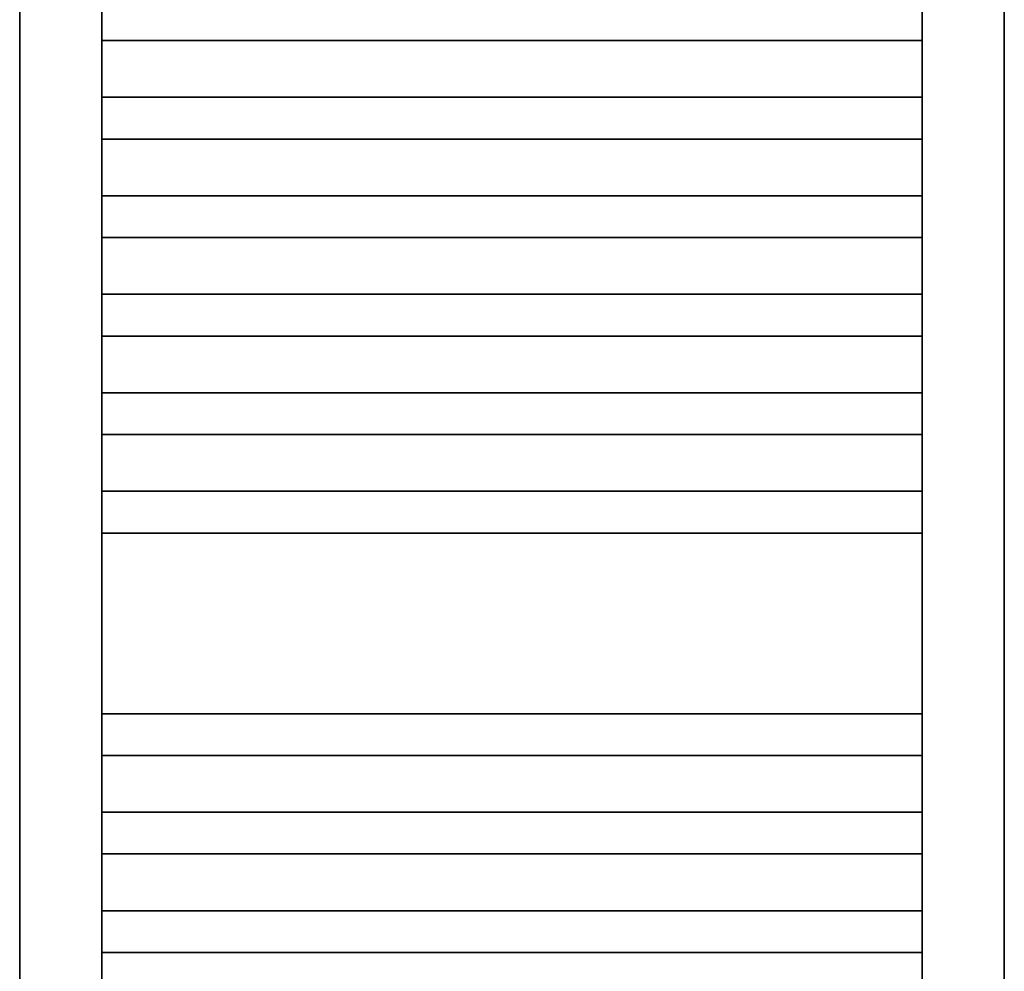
# Model space of a CAD drawing. Header units: millimetres. Extents: x 60394 to 199354, y 20895 to 166073.
# Tile 130 of 256: x 103147 to 103747, y 24262 to 24842. Entities that reach past the tile are written whole.
import ezdxf

# ---------------------------------------------------------------- set-up
doc = ezdxf.new("R2010")
doc.units = ezdxf.units.MM
doc.layers.add('UT_ZAŘÍZENÍ - OT', color=3, linetype='Continuous', lineweight=35)

msp = doc.modelspace()

# ---------------------------------------------------------------- linework, layer by layer
at = {"layer": 'UT_ZAŘÍZENÍ - OT', "linetype": 'Continuous'}
for p, q in [((103147.02, 25783.62), (103147.02, 23963.62)), ((103197.02, 23963.62), (103197.02, 25783.62)), ((103697.02, 25783.62), (103697.02, 23963.62)), ((103747.02, 23963.62), (103747.02, 25783.62)), ((103197.02, 24829.35), (103697.02, 24829.35)), ((103197.02, 24829.35), (103697.02, 24829.35)), ((103197.02, 24829.35), (103697.02, 24829.35)), ((103197.02, 24829.35), (103697.02, 24829.35)), ((103197.02, 24829.35), (103697.02, 24829.35)), ((103197.02, 24829.35), (103697.02, 24829.35)), ((103197.02, 24829.35), (103697.02, 24829.35)), ((103197.02, 24829.35), (103697.02, 24829.35)), ((103197.02, 24829.35), (103697.02, 24829.35)), ((103197.02, 24829.35), (103697.02, 24829.35)), ((103197.02, 24829.35), (103697.02, 24829.35)), ((103197.02, 24829.35), (103697.02, 24829.35)), ((103197.02, 24829.35), (103697.02, 24829.35)), ((103197.02, 24829.35), (103697.02, 24829.35)), ((103197.02, 24829.35), (103697.02, 24829.35)), ((103197.02, 24829.35), (103697.02, 24829.35)), ((103197.02, 24829.35), (103697.02, 24829.35)), ((103197.02, 24829.35), (103697.02, 24829.35)), ((103197.02, 24829.35), (103697.02, 24829.35)), ((103197.02, 24829.35), (103697.02, 24829.35)), ((103197.02, 24829.35), (103697.02, 24829.35)), ((103197.02, 24829.35), (103697.02, 24829.35)), ((103197.02, 24829.35), (103697.02, 24829.35)), ((103197.02, 24829.35), (103697.02, 24829.35)), ((103197.02, 24829.35), (103697.02, 24829.35)), ((103197.02, 24829.35), (103697.02, 24829.35)), ((103197.02, 24829.35), (103697.02, 24829.35)), ((103197.02, 24829.35), (103697.02, 24829.35)), ((103197.02, 24829.35), (103697.02, 24829.35)), ((103197.02, 24829.35), (103697.02, 24829.35)), ((103197.02, 24829.35), (103697.02, 24829.35)), ((103197.02, 24829.35), (103697.02, 24829.35)), ((103197.02, 24829.35), (103697.02, 24829.35)), ((103197.02, 24829.35), (103697.02, 24829.35)), ((103197.02, 24794.8), (103697.02, 24794.8)), ((103197.02, 24794.8), (103697.02, 24794.8)), ((103197.02, 24794.8), (103697.02, 24794.8)), ((103197.02, 24794.8), (103697.02, 24794.8)), ((103197.02, 24794.8), (103697.02, 24794.8)), ((103197.02, 24794.8), (103697.02, 24794.8)), ((103197.02, 24794.8), (103697.02, 24794.8)), ((103197.02, 24794.8), (103697.02, 24794.8)), ((103197.02, 24794.8), (103697.02, 24794.8)), ((103197.02, 24794.8), (103697.02, 24794.8)), ((103197.02, 24794.8), (103697.02, 24794.8)), ((103197.02, 24794.8), (103697.02, 24794.8)), ((103197.02, 24794.8), (103697.02, 24794.8)), ((103197.02, 24794.8), (103697.02, 24794.8)), ((103197.02, 24794.8), (103697.02, 24794.8)), ((103197.02, 24794.8), (103697.02, 24794.8)), ((103197.02, 24794.8), (103697.02, 24794.8)), ((103197.02, 24794.8), (103697.02, 24794.8)), ((103197.02, 24794.8), (103697.02, 24794.8)), ((103197.02, 24794.8), (103697.02, 24794.8)), ((103197.02, 24794.8), (103697.02, 24794.8)), ((103197.02, 24794.8), (103697.02, 24794.8)), ((103197.02, 24794.8), (103697.02, 24794.8)), ((103197.02, 24794.8), (103697.02, 24794.8)), ((103197.02, 24794.8), (103697.02, 24794.8)), ((103197.02, 24794.8), (103697.02, 24794.8)), ((103197.02, 24794.8), (103697.02, 24794.8)), ((103197.02, 24794.8), (103697.02, 24794.8)), ((103197.02, 24794.8), (103697.02, 24794.8)), ((103197.02, 24794.8), (103697.02, 24794.8)), ((103197.02, 24794.8), (103697.02, 24794.8)), ((103197.02, 24794.8), (103697.02, 24794.8)), ((103197.02, 24794.8), (103697.02, 24794.8)), ((103197.02, 24794.8), (103697.02, 24794.8)), ((103197.02, 24769.35), (103697.02, 24769.35)), ((103197.02, 24769.35), (103697.02, 24769.35)), ((103197.02, 24769.35), (103697.02, 24769.35)), ((103197.02, 24769.35), (103697.02, 24769.35)), ((103197.02, 24769.35), (103697.02, 24769.35)), ((103197.02, 24769.35), (103697.02, 24769.35)), ((103197.02, 24769.35), (103697.02, 24769.35)), ((103197.02, 24769.35), (103697.02, 24769.35)), ((103197.02, 24769.35), (103697.02, 24769.35)), ((103197.02, 24769.35), (103697.02, 24769.35)), ((103197.02, 24769.35), (103697.02, 24769.35)), ((103197.02, 24769.35), (103697.02, 24769.35)), ((103197.02, 24769.35), (103697.02, 24769.35)), ((103197.02, 24769.35), (103697.02, 24769.35)), ((103197.02, 24769.35), (103697.02, 24769.35)), ((103197.02, 24769.35), (103697.02, 24769.35)), ((103197.02, 24769.35), (103697.02, 24769.35)), ((103197.02, 24769.35), (103697.02, 24769.35)), ((103197.02, 24769.35), (103697.02, 24769.35)), ((103197.02, 24769.35), (103697.02, 24769.35)), ((103197.02, 24769.35), (103697.02, 24769.35)), ((103197.02, 24769.35), (103697.02, 24769.35)), ((103197.02, 24769.35), (103697.02, 24769.35)), ((103197.02, 24769.35), (103697.02, 24769.35)), ((103197.02, 24769.35), (103697.02, 24769.35)), ((103197.02, 24769.35), (103697.02, 24769.35)), ((103197.02, 24769.35), (103697.02, 24769.35)), ((103197.02, 24769.35), (103697.02, 24769.35)), ((103197.02, 24769.35), (103697.02, 24769.35)), ((103197.02, 24769.35), (103697.02, 24769.35)), ((103197.02, 24769.35), (103697.02, 24769.35)), ((103197.02, 24769.35), (103697.02, 24769.35)), ((103197.02, 24769.35), (103697.02, 24769.35)), ((103197.02, 24769.35), (103697.02, 24769.35)), ((103197.02, 24734.8), (103697.02, 24734.8)), ((103197.02, 24734.8), (103697.02, 24734.8)), ((103197.02, 24734.8), (103697.02, 24734.8)), ((103197.02, 24734.8), (103697.02, 24734.8)), ((103197.02, 24734.8), (103697.02, 24734.8)), ((103197.02, 24734.8), (103697.02, 24734.8)), ((103197.02, 24734.8), (103697.02, 24734.8)), ((103197.02, 24734.8), (103697.02, 24734.8)), ((103197.02, 24734.8), (103697.02, 24734.8)), ((103197.02, 24734.8), (103697.02, 24734.8)), ((103197.02, 24734.8), (103697.02, 24734.8)), ((103197.02, 24734.8), (103697.02, 24734.8)), ((103197.02, 24734.8), (103697.02, 24734.8)), ((103197.02, 24734.8), (103697.02, 24734.8)), ((103197.02, 24734.8), (103697.02, 24734.8)), ((103197.02, 24734.8), (103697.02, 24734.8)), ((103197.02, 24734.8), (103697.02, 24734.8)), ((103197.02, 24734.8), (103697.02, 24734.8)), ((103197.02, 24734.8), (103697.02, 24734.8)), ((103197.02, 24734.8), (103697.02, 24734.8)), ((103197.02, 24734.8), (103697.02, 24734.8)), ((103197.02, 24734.8), (103697.02, 24734.8)), ((103197.02, 24734.8), (103697.02, 24734.8)), ((103197.02, 24734.8), (103697.02, 24734.8)), ((103197.02, 24734.8), (103697.02, 24734.8)), ((103197.02, 24734.8), (103697.02, 24734.8)), ((103197.02, 24734.8), (103697.02, 24734.8)), ((103197.02, 24734.8), (103697.02, 24734.8)), ((103197.02, 24734.8), (103697.02, 24734.8)), ((103197.02, 24734.8), (103697.02, 24734.8)), ((103197.02, 24734.8), (103697.02, 24734.8)), ((103197.02, 24734.8), (103697.02, 24734.8)), ((103197.02, 24734.8), (103697.02, 24734.8)), ((103197.02, 24734.8), (103697.02, 24734.8)), ((103197.02, 24709.35), (103697.02, 24709.35)), ((103197.02, 24709.35), (103697.02, 24709.35)), ((103197.02, 24709.35), (103697.02, 24709.35)), ((103197.02, 24709.35), (103697.02, 24709.35)), ((103197.02, 24709.35), (103697.02, 24709.35)), ((103197.02, 24709.35), (103697.02, 24709.35)), ((103197.02, 24709.35), (103697.02, 24709.35)), ((103197.02, 24709.35), (103697.02, 24709.35)), ((103197.02, 24709.35), (103697.02, 24709.35)), ((103197.02, 24709.35), (103697.02, 24709.35)), ((103197.02, 24709.35), (103697.02, 24709.35)), ((103197.02, 24709.35), (103697.02, 24709.35)), ((103197.02, 24709.35), (103697.02, 24709.35)), ((103197.02, 24709.35), (103697.02, 24709.35)), ((103197.02, 24709.35), (103697.02, 24709.35)), ((103197.02, 24709.35), (103697.02, 24709.35)), ((103197.02, 24709.35), (103697.02, 24709.35)), ((103197.02, 24709.35), (103697.02, 24709.35)), ((103197.02, 24709.35), (103697.02, 24709.35)), ((103197.02, 24709.35), (103697.02, 24709.35)), ((103197.02, 24709.35), (103697.02, 24709.35)), ((103197.02, 24709.35), (103697.02, 24709.35)), ((103197.02, 24709.35), (103697.02, 24709.35)), ((103197.02, 24709.35), (103697.02, 24709.35)), ((103197.02, 24709.35), (103697.02, 24709.35)), ((103197.02, 24709.35), (103697.02, 24709.35)), ((103197.02, 24709.35), (103697.02, 24709.35)), ((103197.02, 24709.35), (103697.02, 24709.35)), ((103197.02, 24709.35), (103697.02, 24709.35)), ((103197.02, 24709.35), (103697.02, 24709.35)), ((103197.02, 24709.35), (103697.02, 24709.35)), ((103197.02, 24709.35), (103697.02, 24709.35)), ((103197.02, 24709.35), (103697.02, 24709.35)), ((103197.02, 24709.35), (103697.02, 24709.35)), ((103197.02, 24674.8), (103697.02, 24674.8)), ((103197.02, 24674.8), (103697.02, 24674.8)), ((103197.02, 24674.8), (103697.02, 24674.8)), ((103197.02, 24674.8), (103697.02, 24674.8)), ((103197.02, 24674.8), (103697.02, 24674.8)), ((103197.02, 24674.8), (103697.02, 24674.8)), ((103197.02, 24674.8), (103697.02, 24674.8)), ((103197.02, 24674.8), (103697.02, 24674.8)), ((103197.02, 24674.8), (103697.02, 24674.8)), ((103197.02, 24674.8), (103697.02, 24674.8)), ((103197.02, 24674.8), (103697.02, 24674.8)), ((103197.02, 24674.8), (103697.02, 24674.8)), ((103197.02, 24674.8), (103697.02, 24674.8)), ((103197.02, 24674.8), (103697.02, 24674.8)), ((103197.02, 24674.8), (103697.02, 24674.8)), ((103197.02, 24674.8), (103697.02, 24674.8)), ((103197.02, 24674.8), (103697.02, 24674.8)), ((103197.02, 24674.8), (103697.02, 24674.8)), ((103197.02, 24674.8), (103697.02, 24674.8)), ((103197.02, 24674.8), (103697.02, 24674.8)), ((103197.02, 24674.8), (103697.02, 24674.8)), ((103197.02, 24674.8), (103697.02, 24674.8)), ((103197.02, 24674.8), (103697.02, 24674.8)), ((103197.02, 24674.8), (103697.02, 24674.8)), ((103197.02, 24674.8), (103697.02, 24674.8)), ((103197.02, 24674.8), (103697.02, 24674.8)), ((103197.02, 24674.8), (103697.02, 24674.8)), ((103197.02, 24674.8), (103697.02, 24674.8)), ((103197.02, 24674.8), (103697.02, 24674.8)), ((103197.02, 24674.8), (103697.02, 24674.8)), ((103197.02, 24674.8), (103697.02, 24674.8)), ((103197.02, 24674.8), (103697.02, 24674.8)), ((103197.02, 24674.8), (103697.02, 24674.8)), ((103197.02, 24674.8), (103697.02, 24674.8)), ((103197.02, 24649.35), (103697.02, 24649.35)), ((103197.02, 24649.35), (103697.02, 24649.35)), ((103197.02, 24649.35), (103697.02, 24649.35)), ((103197.02, 24649.35), (103697.02, 24649.35)), ((103197.02, 24649.35), (103697.02, 24649.35)), ((103197.02, 24649.35), (103697.02, 24649.35)), ((103197.02, 24649.35), (103697.02, 24649.35)), ((103197.02, 24649.35), (103697.02, 24649.35)), ((103197.02, 24649.35), (103697.02, 24649.35)), ((103197.02, 24649.35), (103697.02, 24649.35)), ((103197.02, 24649.35), (103697.02, 24649.35)), ((103197.02, 24649.35), (103697.02, 24649.35)), ((103197.02, 24649.35), (103697.02, 24649.35)), ((103197.02, 24649.35), (103697.02, 24649.35)), ((103197.02, 24649.35), (103697.02, 24649.35)), ((103197.02, 24649.35), (103697.02, 24649.35)), ((103197.02, 24649.35), (103697.02, 24649.35)), ((103197.02, 24649.35), (103697.02, 24649.35)), ((103197.02, 24649.35), (103697.02, 24649.35)), ((103197.02, 24649.35), (103697.02, 24649.35)), ((103197.02, 24649.35), (103697.02, 24649.35)), ((103197.02, 24649.35), (103697.02, 24649.35)), ((103197.02, 24649.35), (103697.02, 24649.35)), ((103197.02, 24649.35), (103697.02, 24649.35)), ((103197.02, 24649.35), (103697.02, 24649.35)), ((103197.02, 24649.35), (103697.02, 24649.35)), ((103197.02, 24649.35), (103697.02, 24649.35)), ((103197.02, 24649.35), (103697.02, 24649.35)), ((103197.02, 24649.35), (103697.02, 24649.35)), ((103197.02, 24649.35), (103697.02, 24649.35)), ((103197.02, 24649.35), (103697.02, 24649.35)), ((103197.02, 24649.35), (103697.02, 24649.35)), ((103197.02, 24649.35), (103697.02, 24649.35)), ((103197.02, 24649.35), (103697.02, 24649.35)), ((103197.02, 24614.8), (103697.02, 24614.8)), ((103197.02, 24614.8), (103697.02, 24614.8)), ((103197.02, 24614.8), (103697.02, 24614.8)), ((103197.02, 24614.8), (103697.02, 24614.8)), ((103197.02, 24614.8), (103697.02, 24614.8)), ((103197.02, 24614.8), (103697.02, 24614.8)), ((103197.02, 24614.8), (103697.02, 24614.8)), ((103197.02, 24614.8), (103697.02, 24614.8)), ((103197.02, 24614.8), (103697.02, 24614.8)), ((103197.02, 24614.8), (103697.02, 24614.8)), ((103197.02, 24614.8), (103697.02, 24614.8)), ((103197.02, 24614.8), (103697.02, 24614.8)), ((103197.02, 24614.8), (103697.02, 24614.8)), ((103197.02, 24614.8), (103697.02, 24614.8)), ((103197.02, 24614.8), (103697.02, 24614.8)), ((103197.02, 24614.8), (103697.02, 24614.8)), ((103197.02, 24614.8), (103697.02, 24614.8)), ((103197.02, 24614.8), (103697.02, 24614.8)), ((103197.02, 24614.8), (103697.02, 24614.8)), ((103197.02, 24614.8), (103697.02, 24614.8)), ((103197.02, 24614.8), (103697.02, 24614.8)), ((103197.02, 24614.8), (103697.02, 24614.8)), ((103197.02, 24614.8), (103697.02, 24614.8)), ((103197.02, 24614.8), (103697.02, 24614.8)), ((103197.02, 24614.8), (103697.02, 24614.8)), ((103197.02, 24614.8), (103697.02, 24614.8)), ((103197.02, 24614.8), (103697.02, 24614.8)), ((103197.02, 24614.8), (103697.02, 24614.8)), ((103197.02, 24614.8), (103697.02, 24614.8)), ((103197.02, 24614.8), (103697.02, 24614.8)), ((103197.02, 24614.8), (103697.02, 24614.8)), ((103197.02, 24614.8), (103697.02, 24614.8)), ((103197.02, 24614.8), (103697.02, 24614.8)), ((103197.02, 24614.8), (103697.02, 24614.8)), ((103197.02, 24589.35), (103697.02, 24589.35)), ((103197.02, 24589.35), (103697.02, 24589.35)), ((103197.02, 24589.35), (103697.02, 24589.35)), ((103197.02, 24589.35), (103697.02, 24589.35)), ((103197.02, 24589.35), (103697.02, 24589.35)), ((103197.02, 24589.35), (103697.02, 24589.35)), ((103197.02, 24589.35), (103697.02, 24589.35)), ((103197.02, 24589.35), (103697.02, 24589.35)), ((103197.02, 24589.35), (103697.02, 24589.35)), ((103197.02, 24589.35), (103697.02, 24589.35)), ((103197.02, 24589.35), (103697.02, 24589.35)), ((103197.02, 24589.35), (103697.02, 24589.35)), ((103197.02, 24589.35), (103697.02, 24589.35)), ((103197.02, 24589.35), (103697.02, 24589.35)), ((103197.02, 24589.35), (103697.02, 24589.35)), ((103197.02, 24589.35), (103697.02, 24589.35)), ((103197.02, 24589.35), (103697.02, 24589.35)), ((103197.02, 24589.35), (103697.02, 24589.35)), ((103197.02, 24589.35), (103697.02, 24589.35)), ((103197.02, 24589.35), (103697.02, 24589.35)), ((103197.02, 24589.35), (103697.02, 24589.35)), ((103197.02, 24589.35), (103697.02, 24589.35)), ((103197.02, 24589.35), (103697.02, 24589.35)), ((103197.02, 24589.35), (103697.02, 24589.35)), ((103197.02, 24589.35), (103697.02, 24589.35)), ((103197.02, 24589.35), (103697.02, 24589.35)), ((103197.02, 24589.35), (103697.02, 24589.35)), ((103197.02, 24589.35), (103697.02, 24589.35)), ((103197.02, 24589.35), (103697.02, 24589.35)), ((103197.02, 24589.35), (103697.02, 24589.35)), ((103197.02, 24589.35), (103697.02, 24589.35)), ((103197.02, 24589.35), (103697.02, 24589.35)), ((103197.02, 24589.35), (103697.02, 24589.35)), ((103197.02, 24589.35), (103697.02, 24589.35)), ((103197.02, 24554.8), (103697.02, 24554.8)), ((103197.02, 24554.8), (103697.02, 24554.8)), ((103197.02, 24554.8), (103697.02, 24554.8)), ((103197.02, 24554.8), (103697.02, 24554.8)), ((103197.02, 24554.8), (103697.02, 24554.8)), ((103197.02, 24554.8), (103697.02, 24554.8)), ((103197.02, 24554.8), (103697.02, 24554.8)), ((103197.02, 24554.8), (103697.02, 24554.8)), ((103197.02, 24554.8), (103697.02, 24554.8)), ((103197.02, 24554.8), (103697.02, 24554.8)), ((103197.02, 24554.8), (103697.02, 24554.8)), ((103197.02, 24554.8), (103697.02, 24554.8)), ((103197.02, 24554.8), (103697.02, 24554.8)), ((103197.02, 24554.8), (103697.02, 24554.8)), ((103197.02, 24554.8), (103697.02, 24554.8)), ((103197.02, 24554.8), (103697.02, 24554.8)), ((103197.02, 24554.8), (103697.02, 24554.8)), ((103197.02, 24554.8), (103697.02, 24554.8)), ((103197.02, 24554.8), (103697.02, 24554.8)), ((103197.02, 24554.8), (103697.02, 24554.8)), ((103197.02, 24554.8), (103697.02, 24554.8)), ((103197.02, 24554.8), (103697.02, 24554.8)), ((103197.02, 24554.8), (103697.02, 24554.8)), ((103197.02, 24554.8), (103697.02, 24554.8)), ((103197.02, 24554.8), (103697.02, 24554.8)), ((103197.02, 24554.8), (103697.02, 24554.8)), ((103197.02, 24554.8), (103697.02, 24554.8)), ((103197.02, 24554.8), (103697.02, 24554.8)), ((103197.02, 24554.8), (103697.02, 24554.8)), ((103197.02, 24554.8), (103697.02, 24554.8)), ((103197.02, 24554.8), (103697.02, 24554.8)), ((103197.02, 24554.8), (103697.02, 24554.8)), ((103197.02, 24554.8), (103697.02, 24554.8)), ((103197.02, 24554.8), (103697.02, 24554.8)), ((103197.02, 24529.35), (103697.02, 24529.35)), ((103197.02, 24529.35), (103697.02, 24529.35)), ((103197.02, 24529.35), (103697.02, 24529.35)), ((103197.02, 24529.35), (103697.02, 24529.35)), ((103197.02, 24529.35), (103697.02, 24529.35)), ((103197.02, 24529.35), (103697.02, 24529.35)), ((103197.02, 24529.35), (103697.02, 24529.35)), ((103197.02, 24529.35), (103697.02, 24529.35)), ((103197.02, 24529.35), (103697.02, 24529.35)), ((103197.02, 24529.35), (103697.02, 24529.35)), ((103197.02, 24529.35), (103697.02, 24529.35)), ((103197.02, 24529.35), (103697.02, 24529.35)), ((103197.02, 24529.35), (103697.02, 24529.35)), ((103197.02, 24529.35), (103697.02, 24529.35)), ((103197.02, 24529.35), (103697.02, 24529.35)), ((103197.02, 24529.35), (103697.02, 24529.35)), ((103197.02, 24529.35), (103697.02, 24529.35)), ((103197.02, 24529.35), (103697.02, 24529.35)), ((103197.02, 24529.35), (103697.02, 24529.35)), ((103197.02, 24529.35), (103697.02, 24529.35)), ((103197.02, 24529.35), (103697.02, 24529.35)), ((103197.02, 24529.35), (103697.02, 24529.35)), ((103197.02, 24529.35), (103697.02, 24529.35)), ((103197.02, 24529.35), (103697.02, 24529.35)), ((103197.02, 24529.35), (103697.02, 24529.35)), ((103197.02, 24529.35), (103697.02, 24529.35)), ((103197.02, 24529.35), (103697.02, 24529.35)), ((103197.02, 24529.35), (103697.02, 24529.35)), ((103197.02, 24529.35), (103697.02, 24529.35)), ((103197.02, 24529.35), (103697.02, 24529.35)), ((103197.02, 24529.35), (103697.02, 24529.35)), ((103197.02, 24529.35), (103697.02, 24529.35)), ((103197.02, 24529.35), (103697.02, 24529.35)), ((103197.02, 24529.35), (103697.02, 24529.35)), ((103197.02, 24419.35), (103697.02, 24419.35)), ((103197.02, 24419.35), (103697.02, 24419.35)), ((103197.02, 24419.35), (103697.02, 24419.35)), ((103197.02, 24419.35), (103697.02, 24419.35)), ((103197.02, 24419.35), (103697.02, 24419.35)), ((103197.02, 24419.35), (103697.02, 24419.35)), ((103197.02, 24419.35), (103697.02, 24419.35)), ((103197.02, 24419.35), (103697.02, 24419.35)), ((103197.02, 24419.35), (103697.02, 24419.35)), ((103197.02, 24419.35), (103697.02, 24419.35)), ((103197.02, 24419.35), (103697.02, 24419.35)), ((103197.02, 24419.35), (103697.02, 24419.35)), ((103197.02, 24419.35), (103697.02, 24419.35)), ((103197.02, 24419.35), (103697.02, 24419.35)), ((103197.02, 24419.35), (103697.02, 24419.35)), ((103197.02, 24419.35), (103697.02, 24419.35)), ((103197.02, 24419.35), (103697.02, 24419.35)), ((103197.02, 24419.35), (103697.02, 24419.35)), ((103197.02, 24419.35), (103697.02, 24419.35)), ((103197.02, 24419.35), (103697.02, 24419.35)), ((103197.02, 24419.35), (103697.02, 24419.35)), ((103197.02, 24419.35), (103697.02, 24419.35)), ((103197.02, 24419.35), (103697.02, 24419.35)), ((103197.02, 24419.35), (103697.02, 24419.35)), ((103197.02, 24419.35), (103697.02, 24419.35)), ((103197.02, 24419.35), (103697.02, 24419.35)), ((103197.02, 24419.35), (103697.02, 24419.35)), ((103197.02, 24419.35), (103697.02, 24419.35)), ((103197.02, 24419.35), (103697.02, 24419.35)), ((103197.02, 24419.35), (103697.02, 24419.35)), ((103197.02, 24419.35), (103697.02, 24419.35)), ((103197.02, 24419.35), (103697.02, 24419.35)), ((103197.02, 24419.35), (103697.02, 24419.35)), ((103197.02, 24419.35), (103697.02, 24419.35)), ((103197.02, 24393.89), (103697.02, 24393.89)), ((103197.02, 24393.89), (103697.02, 24393.89)), ((103197.02, 24393.89), (103697.02, 24393.89)), ((103197.02, 24393.89), (103697.02, 24393.89)), ((103197.02, 24393.89), (103697.02, 24393.89)), ((103197.02, 24393.89), (103697.02, 24393.89)), ((103197.02, 24393.89), (103697.02, 24393.89)), ((103197.02, 24393.89), (103697.02, 24393.89)), ((103197.02, 24393.89), (103697.02, 24393.89)), ((103197.02, 24393.89), (103697.02, 24393.89)), ((103197.02, 24393.89), (103697.02, 24393.89)), ((103197.02, 24393.89), (103697.02, 24393.89)), ((103197.02, 24393.89), (103697.02, 24393.89)), ((103197.02, 24393.89), (103697.02, 24393.89)), ((103197.02, 24393.89), (103697.02, 24393.89)), ((103197.02, 24393.89), (103697.02, 24393.89)), ((103197.02, 24393.89), (103697.02, 24393.89)), ((103197.02, 24393.89), (103697.02, 24393.89)), ((103197.02, 24393.89), (103697.02, 24393.89)), ((103197.02, 24393.89), (103697.02, 24393.89)), ((103197.02, 24393.89), (103697.02, 24393.89)), ((103197.02, 24393.89), (103697.02, 24393.89)), ((103197.02, 24393.89), (103697.02, 24393.89)), ((103197.02, 24393.89), (103697.02, 24393.89)), ((103197.02, 24393.89), (103697.02, 24393.89)), ((103197.02, 24393.89), (103697.02, 24393.89)), ((103197.02, 24393.89), (103697.02, 24393.89)), ((103197.02, 24393.89), (103697.02, 24393.89)), ((103197.02, 24393.89), (103697.02, 24393.89)), ((103197.02, 24393.89), (103697.02, 24393.89)), ((103197.02, 24393.89), (103697.02, 24393.89)), ((103197.02, 24393.89), (103697.02, 24393.89)), ((103197.02, 24393.89), (103697.02, 24393.89)), ((103197.02, 24393.89), (103697.02, 24393.89)), ((103197.02, 24359.35), (103697.02, 24359.35)), ((103197.02, 24359.35), (103697.02, 24359.35)), ((103197.02, 24359.35), (103697.02, 24359.35)), ((103197.02, 24359.35), (103697.02, 24359.35)), ((103197.02, 24359.35), (103697.02, 24359.35)), ((103197.02, 24359.35), (103697.02, 24359.35)), ((103197.02, 24359.35), (103697.02, 24359.35)), ((103197.02, 24359.35), (103697.02, 24359.35)), ((103197.02, 24359.35), (103697.02, 24359.35)), ((103197.02, 24359.35), (103697.02, 24359.35)), ((103197.02, 24359.35), (103697.02, 24359.35)), ((103197.02, 24359.35), (103697.02, 24359.35)), ((103197.02, 24359.35), (103697.02, 24359.35)), ((103197.02, 24359.35), (103697.02, 24359.35)), ((103197.02, 24359.35), (103697.02, 24359.35)), ((103197.02, 24359.35), (103697.02, 24359.35)), ((103197.02, 24359.35), (103697.02, 24359.35)), ((103197.02, 24359.35), (103697.02, 24359.35)), ((103197.02, 24359.35), (103697.02, 24359.35)), ((103197.02, 24359.35), (103697.02, 24359.35)), ((103197.02, 24359.35), (103697.02, 24359.35)), ((103197.02, 24359.35), (103697.02, 24359.35)), ((103197.02, 24359.35), (103697.02, 24359.35)), ((103197.02, 24359.35), (103697.02, 24359.35)), ((103197.02, 24359.35), (103697.02, 24359.35)), ((103197.02, 24359.35), (103697.02, 24359.35)), ((103197.02, 24359.35), (103697.02, 24359.35)), ((103197.02, 24359.35), (103697.02, 24359.35)), ((103197.02, 24359.35), (103697.02, 24359.35)), ((103197.02, 24359.35), (103697.02, 24359.35)), ((103197.02, 24359.35), (103697.02, 24359.35)), ((103197.02, 24359.35), (103697.02, 24359.35)), ((103197.02, 24359.35), (103697.02, 24359.35)), ((103197.02, 24359.35), (103697.02, 24359.35)), ((103197.02, 24333.89), (103697.02, 24333.89)), ((103197.02, 24333.89), (103697.02, 24333.89)), ((103197.02, 24333.89), (103697.02, 24333.89)), ((103197.02, 24333.89), (103697.02, 24333.89)), ((103197.02, 24333.89), (103697.02, 24333.89)), ((103197.02, 24333.89), (103697.02, 24333.89)), ((103197.02, 24333.89), (103697.02, 24333.89)), ((103197.02, 24333.89), (103697.02, 24333.89)), ((103197.02, 24333.89), (103697.02, 24333.89)), ((103197.02, 24333.89), (103697.02, 24333.89)), ((103197.02, 24333.89), (103697.02, 24333.89)), ((103197.02, 24333.89), (103697.02, 24333.89)), ((103197.02, 24333.89), (103697.02, 24333.89)), ((103197.02, 24333.89), (103697.02, 24333.89)), ((103197.02, 24333.89), (103697.02, 24333.89)), ((103197.02, 24333.89), (103697.02, 24333.89)), ((103197.02, 24333.89), (103697.02, 24333.89)), ((103197.02, 24333.89), (103697.02, 24333.89)), ((103197.02, 24333.89), (103697.02, 24333.89)), ((103197.02, 24333.89), (103697.02, 24333.89)), ((103197.02, 24333.89), (103697.02, 24333.89)), ((103197.02, 24333.89), (103697.02, 24333.89)), ((103197.02, 24333.89), (103697.02, 24333.89)), ((103197.02, 24333.89), (103697.02, 24333.89)), ((103197.02, 24333.89), (103697.02, 24333.89)), ((103197.02, 24333.89), (103697.02, 24333.89)), ((103197.02, 24333.89), (103697.02, 24333.89)), ((103197.02, 24333.89), (103697.02, 24333.89)), ((103197.02, 24333.89), (103697.02, 24333.89)), ((103197.02, 24333.89), (103697.02, 24333.89)), ((103197.02, 24333.89), (103697.02, 24333.89)), ((103197.02, 24333.89), (103697.02, 24333.89)), ((103197.02, 24333.89), (103697.02, 24333.89)), ((103197.02, 24333.89), (103697.02, 24333.89)), ((103197.02, 24299.35), (103697.02, 24299.35)), ((103197.02, 24299.35), (103697.02, 24299.35)), ((103197.02, 24299.35), (103697.02, 24299.35)), ((103197.02, 24299.35), (103697.02, 24299.35)), ((103197.02, 24299.35), (103697.02, 24299.35)), ((103197.02, 24299.35), (103697.02, 24299.35)), ((103197.02, 24299.35), (103697.02, 24299.35)), ((103197.02, 24299.35), (103697.02, 24299.35)), ((103197.02, 24299.35), (103697.02, 24299.35)), ((103197.02, 24299.35), (103697.02, 24299.35)), ((103197.02, 24299.35), (103697.02, 24299.35)), ((103197.02, 24299.35), (103697.02, 24299.35)), ((103197.02, 24299.35), (103697.02, 24299.35)), ((103197.02, 24299.35), (103697.02, 24299.35)), ((103197.02, 24299.35), (103697.02, 24299.35)), ((103197.02, 24299.35), (103697.02, 24299.35)), ((103197.02, 24299.35), (103697.02, 24299.35)), ((103197.02, 24299.35), (103697.02, 24299.35)), ((103197.02, 24299.35), (103697.02, 24299.35)), ((103197.02, 24299.35), (103697.02, 24299.35)), ((103197.02, 24299.35), (103697.02, 24299.35)), ((103197.02, 24299.35), (103697.02, 24299.35)), ((103197.02, 24299.35), (103697.02, 24299.35)), ((103197.02, 24299.35), (103697.02, 24299.35)), ((103197.02, 24299.35), (103697.02, 24299.35)), ((103197.02, 24299.35), (103697.02, 24299.35)), ((103197.02, 24299.35), (103697.02, 24299.35)), ((103197.02, 24299.35), (103697.02, 24299.35)), ((103197.02, 24299.35), (103697.02, 24299.35)), ((103197.02, 24299.35), (103697.02, 24299.35)), ((103197.02, 24299.35), (103697.02, 24299.35)), ((103197.02, 24299.35), (103697.02, 24299.35)), ((103197.02, 24299.35), (103697.02, 24299.35)), ((103197.02, 24299.35), (103697.02, 24299.35)), ((103197.02, 24273.89), (103697.02, 24273.89)), ((103197.02, 24273.89), (103697.02, 24273.89)), ((103197.02, 24273.89), (103697.02, 24273.89)), ((103197.02, 24273.89), (103697.02, 24273.89)), ((103197.02, 24273.89), (103697.02, 24273.89)), ((103197.02, 24273.89), (103697.02, 24273.89)), ((103197.02, 24273.89), (103697.02, 24273.89)), ((103197.02, 24273.89), (103697.02, 24273.89)), ((103197.02, 24273.89), (103697.02, 24273.89)), ((103197.02, 24273.89), (103697.02, 24273.89)), ((103197.02, 24273.89), (103697.02, 24273.89)), ((103197.02, 24273.89), (103697.02, 24273.89)), ((103197.02, 24273.89), (103697.02, 24273.89)), ((103197.02, 24273.89), (103697.02, 24273.89)), ((103197.02, 24273.89), (103697.02, 24273.89)), ((103197.02, 24273.89), (103697.02, 24273.89)), ((103197.02, 24273.89), (103697.02, 24273.89)), ((103197.02, 24273.89), (103697.02, 24273.89)), ((103197.02, 24273.89), (103697.02, 24273.89)), ((103197.02, 24273.89), (103697.02, 24273.89)), ((103197.02, 24273.89), (103697.02, 24273.89)), ((103197.02, 24273.89), (103697.02, 24273.89)), ((103197.02, 24273.89), (103697.02, 24273.89)), ((103197.02, 24273.89), (103697.02, 24273.89)), ((103197.02, 24273.89), (103697.02, 24273.89)), ((103197.02, 24273.89), (103697.02, 24273.89)), ((103197.02, 24273.89), (103697.02, 24273.89)), ((103197.02, 24273.89), (103697.02, 24273.89)), ((103197.02, 24273.89), (103697.02, 24273.89)), ((103197.02, 24273.89), (103697.02, 24273.89)), ((103197.02, 24273.89), (103697.02, 24273.89)), ((103197.02, 24273.89), (103697.02, 24273.89)), ((103197.02, 24273.89), (103697.02, 24273.89)), ((103197.02, 24273.89), (103697.02, 24273.89))]:
    msp.add_line(p, q, dxfattribs=at)

doc.saveas('drawing.dxf')
